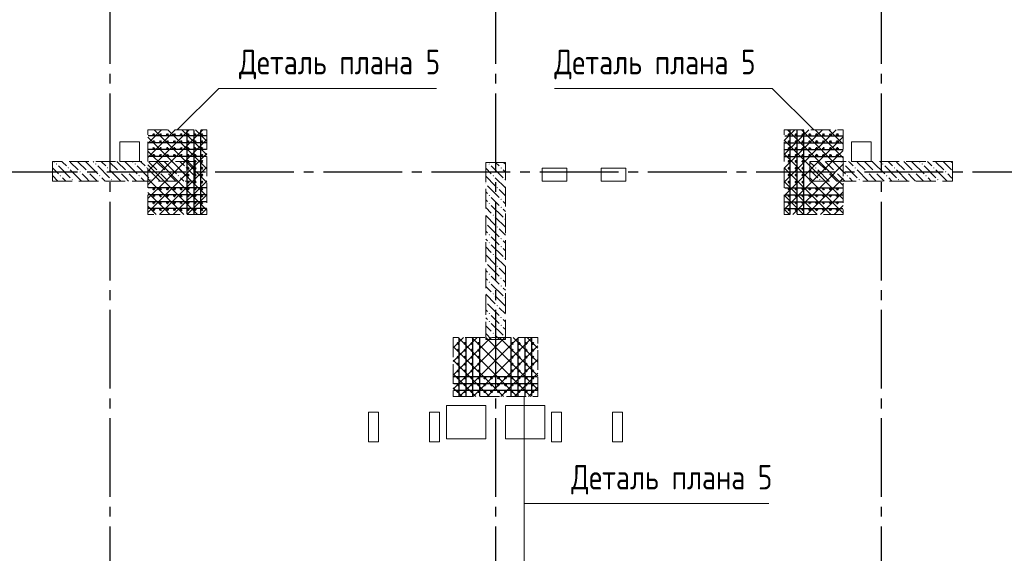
# Model space of a CAD drawing. Header units: millimetres. Extents: x 0 to 61017, y 0 to 42000.
# Tile 16 of 23: x 33923 to 43932, y 23227 to 28650. Entities that reach past the tile are written whole.
import ezdxf

# ---------------------------------------------------------------- set-up
doc = ezdxf.new("R2010")
doc.units = ezdxf.units.MM
doc.linetypes.add('______2', pattern=[270, 200, -70])
doc.linetypes.add('______5', pattern=[1100, 800, -100, 100, -100])
for name, color, linetype, lineweight in [('Вспомогательная арматура', 7, 'Continuous', 25), ('ЖБ Пилон', 180, 'Continuous', 25), ('Оси', 40, '______5', 18), ('Поперечная арматура', 7, 'Continuous', 25), ('Примечания', 7, 'Continuous', 25)]:
    doc.layers.add(name, color=color, linetype=linetype, lineweight=lineweight)
doc.layers.add('ЖБ Перекрытие верхний уровень', color=7, linetype='Continuous', lineweight=25, true_color=0xe0e0ff)
doc.styles.add('GOST 2.304-81', font='txt')

msp = doc.modelspace()

# ---------------------------------------------------------------- hatches: boundary and pattern name
at = {"layer": 'ЖБ Пилон', "linetype": 'Continuous', "lineweight": 18, "transparency": 33554687}
for points in [[(34290, 27183), (34297, 27190), (34303, 27183), (34297, 27177)], [(34410, 27143), (34417, 27150), (34423, 27143), (34417, 27137)], [(34690, 27183), (34697, 27190), (34703, 27183), (34697, 27177)], [(34810, 27143), (34817, 27150), (34823, 27143), (34817, 27137)], [(35090, 27183), (35097, 27190), (35103, 27183), (35097, 27177)], [(35210, 27143), (35217, 27150), (35223, 27143), (35217, 27137)], [(35490, 27183), (35497, 27190), (35503, 27183), (35497, 27177)], [(35610, 27143), (35617, 27150), (35623, 27143), (35617, 27137)], [(38690, 27183), (38697, 27190), (38703, 27183), (38697, 27177)], [(38810, 27143), (38817, 27150), (38823, 27143), (38817, 27137)], [(42010, 27143), (42017, 27150), (42023, 27143), (42017, 27137)], [(42290, 27183), (42297, 27190), (42303, 27183), (42297, 27177)], [(42410, 27143), (42417, 27150), (42423, 27143), (42417, 27137)], [(42690, 27183), (42697, 27190), (42703, 27183), (42697, 27177)], [(42810, 27143), (42817, 27150), (42823, 27143), (42817, 27137)], [(43090, 27183), (43097, 27190), (43103, 27183), (43097, 27177)], [(43210, 27143), (43217, 27150), (43223, 27143), (43217, 27137)], [(34330, 27063), (34337, 27070), (34343, 27063), (34337, 27057)], [(34450, 27023), (34457, 27030), (34463, 27023), (34457, 27017)], [(34530, 27103), (34537, 27110), (34543, 27103), (34537, 27097)], [(34610, 27103), (34617, 27110), (34623, 27103), (34617, 27097)], [(34730, 27063), (34737, 27070), (34743, 27063), (34737, 27057)], [(34850, 27023), (34857, 27030), (34863, 27023), (34857, 27017)], [(34930, 27103), (34937, 27110), (34943, 27103), (34937, 27097)], [(35010, 27103), (35017, 27110), (35023, 27103), (35017, 27097)], [(35130, 27063), (35137, 27070), (35143, 27063), (35137, 27057)], [(35250, 27023), (35257, 27030), (35263, 27023), (35257, 27017)], [(35330, 27103), (35337, 27110), (35343, 27103), (35337, 27097)], [(35410, 27103), (35417, 27110), (35423, 27103), (35417, 27097)], [(35530, 27063), (35537, 27070), (35543, 27063), (35537, 27057)], [(35650, 27023), (35657, 27030), (35663, 27023), (35657, 27017)], [(38730, 27063), (38737, 27070), (38743, 27063), (38737, 27057)], [(38850, 27023), (38857, 27030), (38860, 27027), (38860, 27020), (38857, 27017)], [(42050, 27023), (42057, 27030), (42063, 27023), (42057, 27017)], [(42130, 27103), (42137, 27110), (42143, 27103), (42137, 27097)], [(42210, 27103), (42217, 27110), (42223, 27103), (42217, 27097)], [(42330, 27063), (42337, 27070), (42343, 27063), (42337, 27057)], [(42450, 27023), (42457, 27030), (42463, 27023), (42457, 27017)], [(42530, 27103), (42537, 27110), (42543, 27103), (42537, 27097)], [(42610, 27103), (42617, 27110), (42623, 27103), (42617, 27097)], [(42730, 27063), (42737, 27070), (42743, 27063), (42737, 27057)], [(42850, 27023), (42857, 27030), (42863, 27023), (42857, 27017)], [(42930, 27103), (42937, 27110), (42943, 27103), (42937, 27097)], [(43010, 27103), (43017, 27110), (43023, 27103), (43017, 27097)], [(43130, 27063), (43137, 27070), (43143, 27063), (43137, 27057)], [(43250, 27023), (43257, 27030), (43263, 27023), (43257, 27017)], [(43330, 27103), (43337, 27110), (43343, 27103), (43337, 27097)], [(38660, 26987), (38663, 26983), (38660, 26980)], [(38770, 26943), (38777, 26950), (38783, 26943), (38777, 26937)], [(38690, 26863), (38697, 26870), (38703, 26863), (38697, 26857)], [(38810, 26823), (38817, 26830), (38823, 26823), (38817, 26817)], [(38690, 26783), (38697, 26790), (38703, 26783), (38697, 26777)], [(38810, 26743), (38817, 26750), (38823, 26743), (38817, 26737)], [(38730, 26663), (38737, 26670), (38743, 26663), (38737, 26657)], [(38850, 26623), (38857, 26630), (38860, 26627), (38860, 26620), (38857, 26617)], [(38660, 26587), (38663, 26583), (38660, 26580)], [(38770, 26543), (38777, 26550), (38783, 26543), (38777, 26537)], [(38690, 26463), (38697, 26470), (38703, 26463), (38697, 26457)], [(38810, 26423), (38817, 26430), (38823, 26423), (38817, 26417)], [(38690, 26383), (38697, 26390), (38703, 26383), (38697, 26377)], [(38810, 26343), (38817, 26350), (38823, 26343), (38817, 26337)], [(38730, 26263), (38737, 26270), (38743, 26263), (38737, 26257)], [(38850, 26223), (38857, 26230), (38860, 26227), (38860, 26220), (38857, 26217)], [(38660, 26187), (38663, 26183), (38660, 26180)], [(38770, 26143), (38777, 26150), (38783, 26143), (38777, 26137)], [(38690, 26063), (38697, 26070), (38703, 26063), (38697, 26057)], [(38810, 26023), (38817, 26030), (38823, 26023), (38817, 26017)], [(38690, 25983), (38697, 25990), (38703, 25983), (38697, 25977)], [(38810, 25943), (38817, 25950), (38823, 25943), (38817, 25937)], [(38730, 25863), (38737, 25870), (38743, 25863), (38737, 25857)], [(38850, 25823), (38857, 25830), (38860, 25827), (38860, 25820), (38857, 25817)], [(38660, 25787), (38663, 25783), (38660, 25780)], [(38770, 25743), (38777, 25750), (38783, 25743), (38777, 25737)], [(38690, 25663), (38697, 25670), (38703, 25663), (38697, 25657)], [(38810, 25623), (38817, 25630), (38823, 25623), (38817, 25617)], [(38690, 25583), (38697, 25590), (38703, 25583), (38697, 25577)], [(38810, 25543), (38817, 25550), (38823, 25543), (38817, 25537)], [(38730, 25463), (38737, 25470), (38743, 25463), (38737, 25457)], [(38850, 25423), (38857, 25430), (38860, 25427), (38860, 25420), (38857, 25417)]]:
    msp.add_hatch(color=7, dxfattribs=at).paths.add_polyline_path(points, flags=16)

# ---------------------------------------------------------------- linework, layer by layer
at = {"layer": 'Вспомогательная арматура', "color": 7, "linetype": 'Continuous', "lineweight": 25, "transparency": 33554687}
for p, q in [((35820, 27470), (35230, 27470)), ((35625, 26675), (35625, 27525)), ((35695, 26675), (35695, 27525)), ((35765, 26675), (35765, 27525)), ((41700, 27470), (42290, 27470)), ((41755, 26675), (41755, 27525)), ((41825, 26675), (41825, 27525)), ((41895, 26675), (41895, 27525)), ((35820, 27400), (35230, 27400)), ((35820, 27330), (35230, 27330)), ((41700, 27400), (42290, 27400)), ((41700, 27330), (42290, 27330)), ((35820, 27260), (35230, 27260)), ((41700, 27260), (42290, 27260)), ((35820, 26940), (35230, 26940)), ((41700, 26940), (42290, 26940)), ((35820, 26870), (35230, 26870)), ((41700, 26870), (42290, 26870)), ((35820, 26800), (35230, 26800)), ((35820, 26730), (35230, 26730)), ((41700, 26800), (42290, 26800)), ((41700, 26730), (42290, 26730)), ((38390, 24825), (38390, 25415)), ((38460, 24825), (38460, 25415)), ((38530, 24825), (38530, 25415)), ((38600, 24825), (38600, 25415)), ((38920, 24825), (38920, 25415)), ((38990, 24825), (38990, 25415)), ((39060, 24825), (39060, 25415)), ((39130, 24825), (39130, 25415)), ((39185, 25020), (38335, 25020)), ((39185, 24950), (38335, 24950)), ((39185, 24880), (38335, 24880))]:
    msp.add_line(p, q, dxfattribs=at)
at = {"layer": 'ЖБ Перекрытие верхний уровень', "color": 7, "linetype": 'Continuous', "lineweight": 18, "transparency": 33554687}
for p, q in [((35140, 27410), (34940, 27410)), ((34940, 27410), (34940, 27210)), ((35140, 27210), (35140, 27410)), ((42580, 27410), (42380, 27410)), ((42380, 27410), (42380, 27210)), ((42580, 27210), (42580, 27410)), ((34940, 27210), (35140, 27210)), ((39485, 27140), (39235, 27140)), ((39235, 27140), (39235, 27010)), ((39485, 27010), (39485, 27140)), ((40085, 27140), (39835, 27140)), ((39835, 27140), (39835, 27010)), ((40085, 27010), (40085, 27140)), ((42380, 27210), (42580, 27210)), ((39235, 27010), (39485, 27010)), ((39835, 27010), (40085, 27010)), ((38660, 24730), (38260, 24730)), ((38260, 24730), (38260, 24390)), ((38660, 24390), (38660, 24730)), ((39260, 24730), (38860, 24730)), ((38860, 24730), (38860, 24390)), ((39260, 24390), (39260, 24730)), ((37570, 24660), (37470, 24660)), ((37470, 24660), (37470, 24360)), ((37570, 24360), (37570, 24660)), ((38190, 24660), (38090, 24660)), ((38090, 24660), (38090, 24360)), ((38190, 24360), (38190, 24660)), ((39430, 24660), (39330, 24660)), ((39330, 24660), (39330, 24360)), ((39430, 24360), (39430, 24660)), ((40050, 24660), (39950, 24660)), ((39950, 24660), (39950, 24360)), ((40050, 24360), (40050, 24660)), ((37470, 24360), (37570, 24360)), ((38090, 24360), (38190, 24360)), ((38260, 24390), (38660, 24390)), ((38860, 24390), (39260, 24390)), ((39330, 24360), (39430, 24360)), ((39950, 24360), (40050, 24360))]:
    msp.add_line(p, q, dxfattribs=at)
at = {"layer": 'ЖБ Пилон', "color": 253, "linetype": '______2', "lineweight": 13, "true_color": 0xa0a0a0, "transparency": 33554687}
for p, q in [((35705, 27210), (34255, 27210)), ((34255, 27210), (34255, 27010)), ((35705, 27010), (35705, 27210)), ((38660, 27200), (38660, 25400)), ((38860, 27200), (38660, 27200)), ((38860, 25400), (38860, 27200)), ((43405, 27210), (41955, 27210)), ((41955, 27210), (41955, 27010)), ((43405, 27010), (43405, 27210)), ((34255, 27010), (35705, 27010)), ((41955, 27010), (43405, 27010)), ((38660, 25400), (38860, 25400))]:
    msp.add_line(p, q, dxfattribs=at)
at = {"layer": 'ЖБ Пилон', "color": 9, "linetype": 'Continuous', "lineweight": 18, "true_color": 0xc7c7c7, "transparency": 33554687}
for p, q in [((34255, 27145), (34317, 27083)), ((34270, 27210), (34277, 27203)), ((34317, 27163), (34437, 27043)), ((34357, 27203), (34350, 27210)), ((34397, 27163), (34357, 27203)), ((34437, 27203), (34517, 27123)), ((34517, 27203), (34510, 27210)), ((34517, 27203), (34597, 27123)), ((34590, 27210), (34597, 27203)), ((34597, 27203), (34717, 27083)), ((34670, 27210), (34677, 27203)), ((34717, 27163), (34837, 27043)), ((34757, 27203), (34750, 27210)), ((34797, 27163), (34757, 27203)), ((34837, 27203), (34917, 27123)), ((34917, 27203), (34910, 27210)), ((34917, 27203), (34997, 27123)), ((34990, 27210), (34997, 27203)), ((34997, 27203), (35117, 27083)), ((35070, 27210), (35077, 27203)), ((35117, 27163), (35237, 27043)), ((35157, 27203), (35150, 27210)), ((35197, 27163), (35157, 27203)), ((35237, 27203), (35317, 27123)), ((35317, 27203), (35310, 27210)), ((35317, 27203), (35397, 27123)), ((35390, 27210), (35397, 27203)), ((35397, 27203), (35517, 27083)), ((35470, 27210), (35477, 27203)), ((35517, 27163), (35637, 27043)), ((35557, 27203), (35550, 27210)), ((35597, 27163), (35557, 27203)), ((35637, 27203), (35705, 27135)), ((38660, 27140), (38717, 27083)), ((38717, 27163), (38837, 27043)), ((38797, 27163), (38760, 27200)), ((38840, 27200), (38860, 27180)), ((41957, 27203), (41955, 27205)), ((41997, 27163), (41957, 27203)), ((42037, 27203), (42117, 27123)), ((42117, 27203), (42110, 27210)), ((42117, 27203), (42197, 27123)), ((42190, 27210), (42197, 27203)), ((42197, 27203), (42317, 27083)), ((42270, 27210), (42277, 27203)), ((42317, 27163), (42437, 27043)), ((42357, 27203), (42350, 27210)), ((42397, 27163), (42357, 27203)), ((42437, 27203), (42517, 27123)), ((42517, 27203), (42510, 27210)), ((42517, 27203), (42597, 27123)), ((42590, 27210), (42597, 27203)), ((42597, 27203), (42717, 27083)), ((42670, 27210), (42677, 27203)), ((42717, 27163), (42837, 27043)), ((42757, 27203), (42750, 27210)), ((42797, 27163), (42757, 27203)), ((42837, 27203), (42917, 27123)), ((42917, 27203), (42910, 27210)), ((42917, 27203), (42997, 27123)), ((42990, 27210), (42997, 27203)), ((42997, 27203), (43117, 27083)), ((43070, 27210), (43077, 27203)), ((43117, 27163), (43237, 27043)), ((43157, 27203), (43150, 27210)), ((43197, 27163), (43157, 27203)), ((43237, 27203), (43317, 27123)), ((43317, 27203), (43310, 27210)), ((43317, 27203), (43397, 27123)), ((43390, 27210), (43397, 27203)), ((43397, 27203), (43405, 27195)), ((34255, 27065), (34310, 27010)), ((34357, 27043), (34390, 27010)), ((34437, 27123), (34550, 27010)), ((34597, 27043), (34557, 27083)), ((34630, 27010), (34597, 27043)), ((34637, 27083), (34710, 27010)), ((34757, 27043), (34790, 27010)), ((34837, 27123), (34950, 27010)), ((34997, 27043), (34957, 27083)), ((35030, 27010), (34997, 27043)), ((35037, 27083), (35110, 27010)), ((35157, 27043), (35190, 27010)), ((35237, 27123), (35350, 27010)), ((35397, 27043), (35357, 27083)), ((35430, 27010), (35397, 27043)), ((35437, 27083), (35510, 27010)), ((35557, 27043), (35590, 27010)), ((35637, 27123), (35705, 27055)), ((38660, 27060), (38757, 26963)), ((38757, 27043), (38860, 26940)), ((38837, 27123), (38860, 27100)), ((41955, 27125), (42037, 27043)), ((41957, 27043), (41990, 27010)), ((42037, 27123), (42150, 27010)), ((42197, 27043), (42157, 27083)), ((42230, 27010), (42197, 27043)), ((42237, 27083), (42310, 27010)), ((42357, 27043), (42390, 27010)), ((42437, 27123), (42550, 27010)), ((42597, 27043), (42557, 27083)), ((42630, 27010), (42597, 27043)), ((42637, 27083), (42710, 27010)), ((42757, 27043), (42790, 27010)), ((42837, 27123), (42950, 27010)), ((42997, 27043), (42957, 27083)), ((43030, 27010), (42997, 27043)), ((43037, 27083), (43110, 27010)), ((43157, 27043), (43190, 27010)), ((43237, 27123), (43350, 27010)), ((43397, 27043), (43357, 27083)), ((43405, 27035), (43397, 27043)), ((38677, 26963), (38797, 26843)), ((38660, 26900), (38677, 26883)), ((38757, 26803), (38717, 26843)), ((38860, 26860), (38797, 26923)), ((38660, 26820), (38677, 26803)), ((38660, 26740), (38717, 26683)), ((38717, 26763), (38837, 26643)), ((38797, 26763), (38757, 26803)), ((38837, 26803), (38860, 26780)), ((38660, 26660), (38757, 26563)), ((38757, 26643), (38860, 26540)), ((38837, 26723), (38860, 26700)), ((38677, 26563), (38797, 26443)), ((38660, 26500), (38677, 26483)), ((38757, 26403), (38717, 26443)), ((38860, 26460), (38797, 26523)), ((38660, 26420), (38677, 26403)), ((38660, 26340), (38717, 26283)), ((38717, 26363), (38837, 26243)), ((38797, 26363), (38757, 26403)), ((38837, 26403), (38860, 26380)), ((38660, 26260), (38757, 26163)), ((38757, 26243), (38860, 26140)), ((38837, 26323), (38860, 26300)), ((38677, 26163), (38797, 26043)), ((38660, 26100), (38677, 26083)), ((38757, 26003), (38717, 26043)), ((38860, 26060), (38797, 26123)), ((38660, 26020), (38677, 26003)), ((38660, 25940), (38717, 25883)), ((38717, 25963), (38837, 25843)), ((38797, 25963), (38757, 26003)), ((38837, 26003), (38860, 25980)), ((38660, 25860), (38757, 25763)), ((38757, 25843), (38860, 25740)), ((38837, 25923), (38860, 25900)), ((38677, 25763), (38797, 25643)), ((38660, 25700), (38677, 25683)), ((38757, 25603), (38717, 25643)), ((38860, 25660), (38797, 25723)), ((38660, 25620), (38677, 25603)), ((38660, 25540), (38717, 25483)), ((38717, 25563), (38837, 25443)), ((38797, 25563), (38757, 25603)), ((38837, 25603), (38860, 25580)), ((38660, 25460), (38720, 25400)), ((38757, 25443), (38800, 25400)), ((38837, 25523), (38860, 25500))]:
    msp.add_line(p, q, dxfattribs=at)
at = {"layer": 'Оси', "color": 8, "linetype": '______5', "lineweight": -3, "transparency": 33554687}
for p, q in [((34840, 40000), (34840, 16970)), ((42680, 40000), (42680, 16970)), ((38760, 38900), (38760, 16970)), ((49910, 27100), (4600, 27100))]:
    msp.add_line(p, q, dxfattribs=at)
at = {"layer": 'Поперечная арматура', "color": 7, "linetype": 'Continuous', "lineweight": 50, "transparency": 33554687}
for centre in [(35285, 27480), (35355, 27480), (35425, 27480), (35495, 27480), (35565, 27480), (35635, 27480), (35705, 27480), (35775, 27480), (41745, 27480), (41815, 27480), (41885, 27480), (41955, 27480), (42025, 27480), (42095, 27480), (42165, 27480), (42235, 27480), (35285, 27410), (35285, 27340), (35355, 27410), (35355, 27340), (35425, 27410), (35425, 27340), (35495, 27410), (35495, 27340), (35565, 27410), (35565, 27340), (35635, 27410), (35635, 27340), (35705, 27410), (35705, 27340), (35775, 27410), (35775, 27340), (41745, 27410), (41745, 27340), (41815, 27410), (41815, 27340), (41885, 27410), (41885, 27340), (41955, 27410), (41955, 27340), (42025, 27410), (42025, 27340), (42095, 27410), (42095, 27340), (42165, 27410), (42165, 27340), (42235, 27410), (42235, 27340), (35285, 27270), (35355, 27270), (35425, 27270), (35495, 27270), (35565, 27270), (35635, 27270), (35705, 27270), (35775, 27270), (41745, 27270), (41815, 27270), (41885, 27270), (41955, 27270), (42025, 27270), (42095, 27270), (42165, 27270), (42235, 27270), (35635, 27210), (35635, 27140), (35705, 27210), (35705, 27140), (35775, 27210), (35775, 27140), (41745, 27210), (41745, 27140), (41815, 27210), (41815, 27140), (41885, 27210), (41885, 27140), (35635, 27070), (35705, 27070), (35775, 27070), (41745, 27070), (41815, 27070), (41885, 27070), (35285, 26930), (35355, 26930), (35425, 26930), (35495, 26930), (35565, 26930), (35635, 27000), (35635, 26930), (35705, 27000), (35705, 26930), (35775, 27000), (35775, 26930), (41745, 27000), (41745, 26930), (41815, 27000), (41815, 26930), (41885, 27000), (41885, 26930), (41955, 26930), (42025, 26930), (42095, 26930), (42165, 26930), (42235, 26930), (35285, 26860), (35355, 26860), (35425, 26860), (35495, 26860), (35565, 26860), (35635, 26860), (35705, 26860), (35775, 26860), (41745, 26860), (41815, 26860), (41885, 26860), (41955, 26860), (42025, 26860), (42095, 26860), (42165, 26860), (42235, 26860), (35285, 26790), (35355, 26790), (35425, 26790), (35495, 26790), (35565, 26790), (35635, 26790), (35705, 26790), (35775, 26790), (41745, 26790), (41815, 26790), (41885, 26790), (41955, 26790), (42025, 26790), (42095, 26790), (42165, 26790), (42235, 26790), (35285, 26720), (35355, 26720), (35425, 26720), (35495, 26720), (35565, 26720), (35635, 26720), (35705, 26720), (35775, 26720), (41745, 26720), (41815, 26720), (41885, 26720), (41955, 26720), (42025, 26720), (42095, 26720), (42165, 26720), (42235, 26720), (38380, 25360), (38450, 25360), (38520, 25360), (38590, 25360), (38930, 25360), (39000, 25360), (39070, 25360), (39140, 25360), (38380, 25290), (38450, 25290), (38520, 25290), (38590, 25290), (38930, 25290), (39000, 25290), (39070, 25290), (39140, 25290), (38380, 25220), (38380, 25150), (38450, 25220), (38450, 25150), (38520, 25220), (38520, 25150), (38590, 25220), (38590, 25150), (38930, 25220), (38930, 25150), (39000, 25220), (39000, 25150), (39070, 25220), (39070, 25150), (39140, 25220), (39140, 25150), (38380, 25080), (38450, 25080), (38520, 25080), (38590, 25080), (38930, 25080), (39000, 25080), (39070, 25080), (39140, 25080), (38380, 25010), (38380, 24940), (38450, 25010), (38450, 24940), (38520, 25010), (38520, 24940), (38590, 25010), (38590, 24940), (38650, 25010), (38650, 24940), (38720, 25010), (38720, 24940), (38790, 25010), (38790, 24940), (38860, 25010), (38860, 24940), (38930, 25010), (38930, 24940), (39000, 25010), (39000, 24940), (39070, 25010), (39070, 24940), (39140, 25010), (39140, 24940), (38380, 24870), (38450, 24870), (38520, 24870), (38590, 24870), (38650, 24870), (38720, 24870), (38790, 24870), (38860, 24870), (38930, 24870), (39000, 24870), (39070, 24870), (39140, 24870)]:
    msp.add_circle(centre, 5, dxfattribs=at)
at = {"layer": 'Примечания', "color": 252, "linetype": 'Continuous', "lineweight": 13, "true_color": 0x8f8f8f, "transparency": 33554687}
for p, q in [((35225, 27391), (35364, 27530)), ((35290, 27530), (35397, 27423)), ((35397, 27423), (35504, 27530)), ((35397, 27283), (35644, 27530)), ((35397, 27143), (35784, 27530)), ((35430, 27530), (35825, 27135)), ((35570, 27530), (35825, 27275)), ((35710, 27530), (35825, 27415)), ((41695, 27421), (41804, 27530)), ((41695, 27281), (41944, 27530)), ((41695, 27141), (42084, 27530)), ((41697, 27003), (42224, 27530)), ((41730, 27530), (42257, 27003)), ((41870, 27530), (42295, 27105)), ((42010, 27530), (42295, 27245)), ((42150, 27530), (42295, 27385)), ((42290, 27530), (42295, 27525)), ((35225, 27455), (35397, 27283)), ((35397, 27003), (35825, 27431)), ((41837, 27003), (42295, 27461)), ((35225, 27251), (35397, 27423)), ((35397, 27423), (35817, 27003)), ((41695, 27425), (42117, 27003)), ((35225, 27315), (35397, 27143)), ((35225, 27111), (35397, 27283)), ((35397, 27283), (35677, 27003)), ((35537, 27003), (35825, 27291)), ((41695, 27285), (41977, 27003)), ((41977, 27003), (42295, 27321)), ((35225, 27175), (35397, 27003)), ((35257, 27003), (35397, 27143)), ((35397, 27143), (35537, 27003)), ((35677, 27003), (35825, 27151)), ((41695, 27145), (41837, 27003)), ((42117, 27003), (42295, 27181)), ((35225, 27035), (35257, 27003)), ((42257, 27003), (42295, 27041)), ((35225, 26971), (35257, 27003)), ((35225, 26831), (35397, 27003)), ((35257, 27003), (35397, 26863)), ((35397, 26863), (35537, 27003)), ((35397, 26723), (35677, 27003)), ((35397, 27003), (35730, 26670)), ((35484, 26670), (35817, 27003)), ((35537, 27003), (35825, 26715)), ((35677, 27003), (35825, 26855)), ((35817, 27003), (35825, 27011)), ((35817, 27003), (35825, 26995)), ((41695, 27005), (41697, 27003)), ((41695, 27001), (41697, 27003)), ((41695, 26861), (41837, 27003)), ((41695, 26721), (41977, 27003)), ((41697, 27003), (42030, 26670)), ((41784, 26670), (42117, 27003)), ((41837, 27003), (42170, 26670)), ((41924, 26670), (42257, 27003)), ((41977, 27003), (42295, 26685)), ((42117, 27003), (42295, 26825)), ((42257, 27003), (42295, 26965)), ((35225, 26895), (35397, 26723)), ((35225, 26691), (35397, 26863)), ((35397, 26863), (35590, 26670)), ((35624, 26670), (35825, 26871)), ((41695, 26865), (41890, 26670)), ((42064, 26670), (42295, 26901)), ((35225, 26755), (35310, 26670)), ((35764, 26670), (35825, 26731)), ((42204, 26670), (42295, 26761)), ((35344, 26670), (35397, 26723)), ((35397, 26723), (35450, 26670)), ((41695, 26725), (41750, 26670)), ((38330, 25316), (38434, 25420)), ((38330, 25176), (38574, 25420)), ((38330, 25036), (38714, 25420)), ((38330, 24896), (38854, 25420)), ((38330, 25330), (38840, 24820)), ((38380, 25420), (38980, 24820)), ((38394, 24820), (38994, 25420)), ((38520, 25420), (39120, 24820)), ((38534, 24820), (39134, 25420)), ((38660, 25420), (39190, 24890)), ((38674, 24820), (39190, 25336)), ((38800, 25420), (39190, 25030)), ((38940, 25420), (39190, 25170)), ((39080, 25420), (39190, 25310)), ((38330, 25190), (38700, 24820)), ((38814, 24820), (39190, 25196)), ((38330, 25050), (38560, 24820)), ((38954, 24820), (39190, 25056)), ((38330, 24910), (38420, 24820)), ((39094, 24820), (39190, 24916))]:
    msp.add_line(p, q, dxfattribs=at)
at = {"layer": 'Примечания', "color": 7, "linetype": '______2', "lineweight": 13, "transparency": 33554687}
for p, q in [((35225, 26670), (35225, 27530)), ((35225, 27530), (35825, 27530)), ((35825, 27530), (35825, 26670)), ((41695, 26670), (41695, 27530)), ((41695, 27530), (42295, 27530)), ((42295, 27530), (42295, 26670)), ((35825, 26670), (35225, 26670)), ((42295, 26670), (41695, 26670)), ((39190, 25420), (38330, 25420)), ((38330, 25420), (38330, 24820)), ((39190, 24820), (39190, 25420)), ((38330, 24820), (39190, 24820))]:
    msp.add_line(p, q, dxfattribs=at)
at = {"layer": 'Примечания', "color": 7, "linetype": 'Continuous', "lineweight": 13, "transparency": 33554687}
for points in [[(35525, 27530), (35946, 27951), (38161, 27951)], [(41995, 27530), (41574, 27951), (39359, 27951)], [(39052, 24820), (39052, 23733), (41538, 23733)], [(39052, 23110), (39052, 23733), (41538, 23733)]]:
    msp.add_lwpolyline(points, dxfattribs=at)

# ---------------------------------------------------------------- texts
at = {"layer": 'Примечания', "color": 7, "linetype": 'Continuous', "lineweight": 25, "transparency": 33554687, "char_height": 250, "width": 2132.45, "attachment_point": 7, "style": 'GOST 2.304-81'}
for insert in [(36153, 28043), (39359, 28043), (39530, 23824)]:
    msp.add_mtext('Деталь\\~плана\\~5', dxfattribs=dict(at, insert=insert))

doc.saveas('drawing.dxf')
